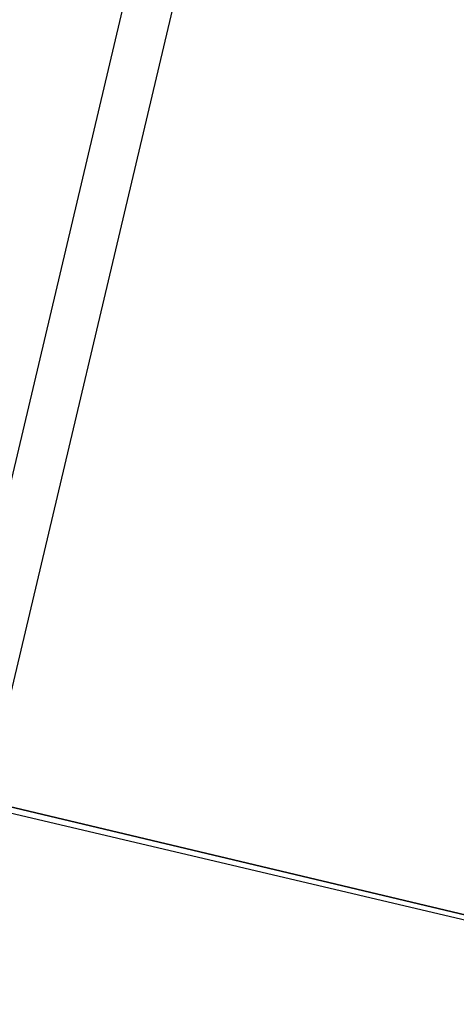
# Model space of a CAD drawing. Header units: feet. Extents: x -79 to 198, y -22 to 181.
# Tile 233 of 256: x 120.76 to 121.249, y 129.743 to 130.846. Entities that reach past the tile are written whole.
import ezdxf

# ---------------------------------------------------------------- set-up
doc = ezdxf.new("R2010")
doc.units = ezdxf.units.FT
doc.layers.add('A-LINEA', color=7, linetype='CONTINUOUS')
doc.layers.add('A-MURO-CONCRETO', color=8, linetype='CONTINUOUS')

msp = doc.modelspace()

# ---------------------------------------------------------------- linework, layer by layer
at = {"layer": 'A-LINEA'}
msp.add_line((120.7467, 130.3111), (122.32, 136.9778), dxfattribs=at)
for points in [[(110.4133, 148.3911), (124.3067, 145.1111), (120.72, 129.9644)], [(124.3067, 145.1111), (120.72, 129.9644), (124.28, 129.1244), (124.16, 128.6311), (133.8267, 126.3511), (130.9867, 114.3778), (130.3867, 111.8711), (130.04, 110.4178), (135.96, 109.0178)], [(123.9733, 127.8311), (124.28, 129.1244), (119.9067, 130.1644), (119.6, 128.8578), (123.9733, 127.8311)]]:
    msp.add_lwpolyline(points, dxfattribs=at)
at = {"layer": 'A-MURO-CONCRETO'}
msp.add_lwpolyline([(119.9067, 130.1644), (124.28, 129.1244), (119.6533, 129.1244), (119.9067, 130.1644), (119.9067, 130.1644)], dxfattribs=at)

doc.saveas('drawing.dxf')
